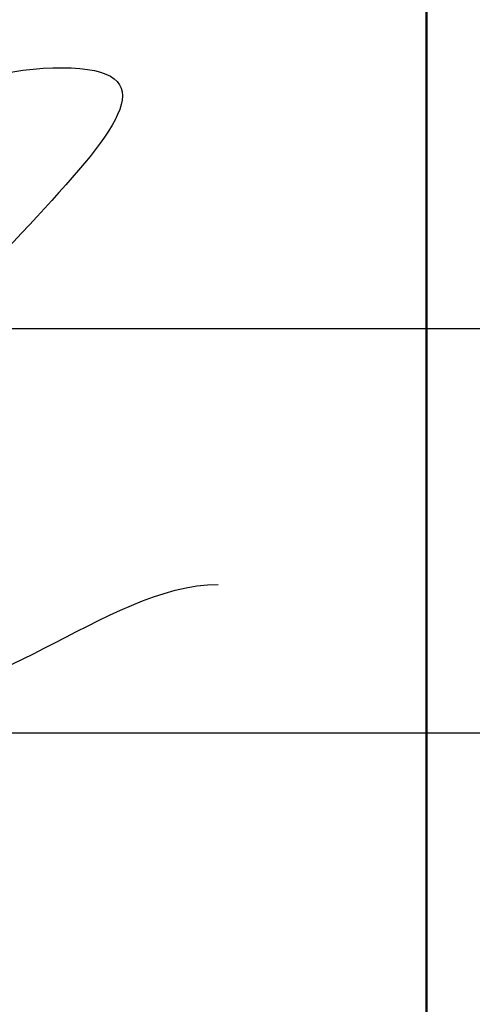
# Model space of a CAD drawing. Header units: millimetres. Extents: x 523431 to 527346, y -48565 to -47721.
# Tile 156 of 217: x 526187 to 526193, y -48548 to -48536. Entities that reach past the tile are written whole.
import ezdxf

# ---------------------------------------------------------------- set-up
doc = ezdxf.new("R2010")
doc.units = ezdxf.units.MM
doc.layers.add('LIN_Основная сплошная', color=50, linetype='Continuous', lineweight=50)

# ---------------------------------------------------------------- blocks, each defined once
blk = doc.blocks.new('A$C0BD840A7')
at = {"color": 5}
for points, start_tangent, end_tangent in [([(4.611, 9.59), (3.931, 10.329), (3.482, 9.571), (2.357, 2.777), (1.066, 1.711), (-0.001, 2.721), (1.739, 3.955), (2.104, 3.002)], (0.355599, 0.934638), (0, -1)), ([(6.732, 6), (6.964, 6.765), (6.831, 7.132), (8.24, 7.662), (5.225, 1.9), (6.017, 0.109), (10.062, 1.275)], (-0.576065, 0.817404), (1, 0)), ([(5.279, 5.961), (5.279, 5.829), (5.646, 5.829), (6.16, 6.474), (5.954, 7.061), (5.646, 6.547), (6.013, 6.269), (6.439, 5.638), (6.732, 5.814)], (-1, 0), (0, 1))]:
    blk.add_spline(points, degree=3, dxfattribs=dict(at, start_tangent=start_tangent, end_tangent=end_tangent))
at = {"color": 5, "start_tangent": (-0.346197, 0.938162)}
blk.add_spline([(4.234, 8.368), (4.234, 5.717), (5.168, 6.994), (5.168, 5.914), (5.168, 5.842), (5.159, 5.842), (5.171, 5.842)], degree=3, dxfattribs=at)

msp = doc.modelspace()

# ---------------------------------------------------------------- linework, layer by layer
for p, q in [((526202.29, -48539.746), (526137.29, -48539.746)), ((526202.29, -48544.746), (526137.29, -48544.746))]:
    msp.add_line(p, q)
at = {"layer": 'LIN_Основная сплошная', "color": 7}
msp.add_line((526192.29, -48504.746), (526192.29, -48559.746), dxfattribs=at)

# ---------------------------------------------------------------- block references
msp.add_blockref('A$C0BD840A7', (526179.653, -48544.181))

doc.saveas('drawing.dxf')
